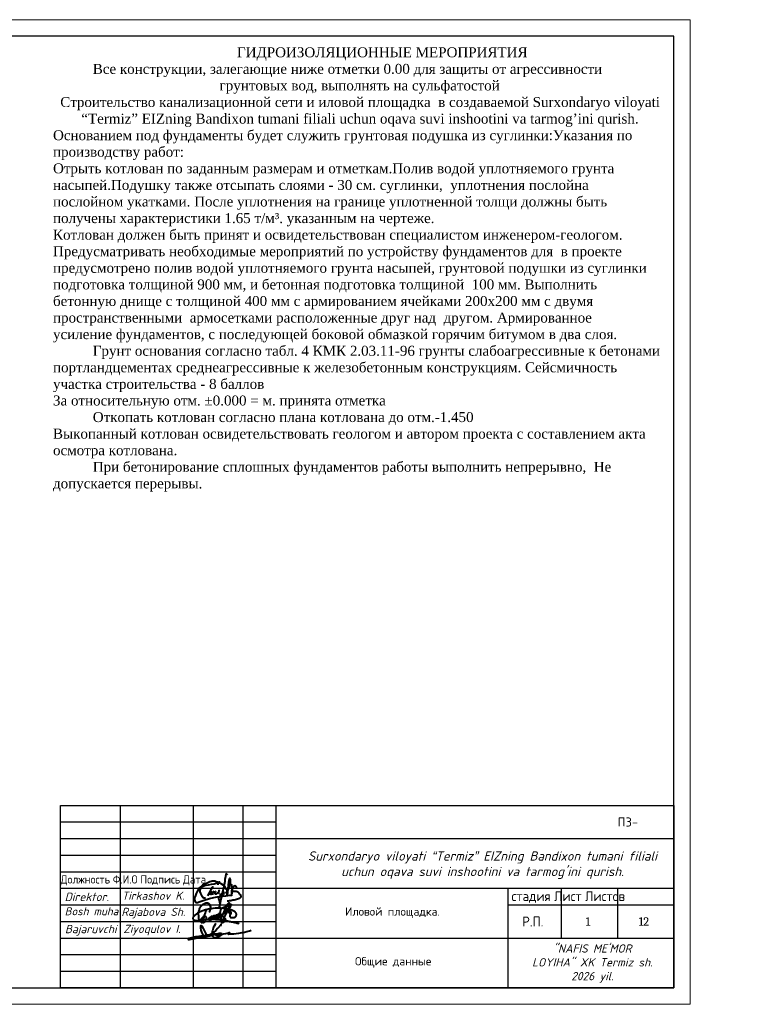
# Model space of a CAD drawing. Header units: millimetres. Extents: x -2765404 to 1548445, y -374876 to 1313256.
# Tile 73 of 77: x 37526 to 59294, y -32404 to -2707. Entities that reach past the tile are written whole.
import ezdxf

# ---------------------------------------------------------------- set-up
doc = ezdxf.new("R2010")
doc.units = ezdxf.units.MM
for name, color, linetype in [('PDF _0', 7, 'Continuous'), ('PDF _Текст', 7, 'Continuous'), ('PDF _Формат', 7, 'Continuous'), ('PDF _ЭМ', 7, 'Continuous')]:
    doc.layers.add(name, color=color, linetype=linetype)
doc.styles.add('arial', font='ARIALN.TTF')
doc.styles.add('ISOCPEUR', font='isocpeui.ttf', dxfattribs={"height": 300})
doc.styles.add('PDF Cambria', font='Cambria.ttf')
doc.styles.add('PDF ISOCPEUR', font='isocpeur.ttf')
doc.styles.add('Standard 1', font='isocpeur.ttf', dxfattribs={"height": 300})
doc.styles.add('V@ler@Live', font='isocpeui.ttf')

# ---------------------------------------------------------------- blocks, each defined once
blk = doc.blocks.new('ghfgj jghjmhg jjbkm jkm')
at = {"color": 5, "linetype": 'ByBlock', "lineweight": 40}
for points in [[(-261.31, -8185.11), (-261.13, -8184.8), (-260.98, -8184.44), (-260.83, -8184.1), (-260.77, -8183.74), (-260.77, -8183.33), (-260.84, -8183.04), (-260.94, -8182.72), (-261.1, -8182.45), (-261.24, -8182.27), (-261.41, -8182.13), (-261.62, -8182.06), (-261.9, -8181.99), (-262.16, -8181.99), (-262.45, -8182.02), (-262.71, -8182.09), (-263.01, -8182.18), (-263.21, -8182.28), (-263.56, -8182.45), (-264.11, -8182.93), (-264.37, -8183.23), (-264.55, -8183.47), (-264.7, -8183.74), (-264.8, -8183.97), (-264.9, -8184.28), (-265, -8184.61), (-265.09, -8184.89), (-265.13, -8185.31), (-265.15, -8185.69), (-265.12, -8186.51), (-265.09, -8186.93), (-265.04, -8187.29), (-264.92, -8187.73), (-264.78, -8187.96), (-264.64, -8188.12), (-264.45, -8188.27), (-264.32, -8188.36), (-264.16, -8188.48), (-263.95, -8188.61), (-263.68, -8188.73), (-263.56, -8188.75), (-263.38, -8188.75), (-263.2, -8188.74), (-263.02, -8188.68), (-262.84, -8188.57), (-262.69, -8188.42), (-262.59, -8188.25), (-262.52, -8188.12), (-262.41, -8187.9), (-262.33, -8187.69), (-262.3, -8187.5), (-262.26, -8187.31), (-262.28, -8187.17), (-262.31, -8186.97), (-262.36, -8186.84), (-262.45, -8186.73), (-262.56, -8186.64), (-262.73, -8186.58), (-262.89, -8186.59), (-263.01, -8186.62), (-263.19, -8186.68), (-263.41, -8186.81), (-263.72, -8187.06), (-263.88, -8187.25), (-263.98, -8187.39), (-264.08, -8187.51), (-264.14, -8187.64), (-264.2, -8187.77), (-264.24, -8187.93), (-264.28, -8188.14), (-264.29, -8188.31), (-264.26, -8188.51), (-264.16, -8188.67), (-264.1, -8188.78), (-264.05, -8188.82), (-264.02, -8188.82), (-263.97, -8188.8), (-263.94, -8188.76), (-263.9, -8188.7), (-263.85, -8188.61), (-263.54, -8187.99), (-263.32, -8187.47), (-263.12, -8186.97), (-262.97, -8186.37), (-262.66, -8185.37), (-262.49, -8184.87), (-262.44, -8184.66), (-262.42, -8184.64), (-262.41, -8184.62), (-262.39, -8184.62), (-262.37, -8184.63), (-262.36, -8184.64), (-262.36, -8184.67), (-262.36, -8184.69), (-262.37, -8184.71), (-262.38, -8184.74)], [(-261.91, -8188.06), (-261.82, -8187.85), (-261.76, -8187.75), (-261.72, -8187.7), (-261.67, -8187.6), (-261.55, -8187.48), (-261.46, -8187.39), (-261.37, -8187.28), (-261.3, -8187.19), (-261.16, -8187.1), (-261.1, -8187.05), (-261, -8186.94), (-260.91, -8186.85), (-260.83, -8186.81), (-260.75, -8186.76), (-260.66, -8186.71), (-260.58, -8186.66), (-260.51, -8186.61), (-260.44, -8186.57), (-260.38, -8186.54), (-260.32, -8186.52), (-260.26, -8186.51), (-260.22, -8186.51), (-260.19, -8186.53), (-260.18, -8186.54), (-260.16, -8186.58), (-260.14, -8186.65), (-260.15, -8186.71), (-260.15, -8186.76), (-260.17, -8186.81), (-260.19, -8186.86), (-260.2, -8186.9), (-260.24, -8187.01), (-260.26, -8187.11), (-260.27, -8187.17), (-260.29, -8187.21), (-260.32, -8187.29), (-260.35, -8187.37), (-260.38, -8187.43), (-260.41, -8187.49), (-260.47, -8187.62), (-260.52, -8187.67), (-260.56, -8187.77), (-260.6, -8187.82), (-260.66, -8187.9), (-260.7, -8187.94), (-260.73, -8187.99), (-260.76, -8188.02), (-260.79, -8188.05), (-260.82, -8188.09), (-260.86, -8188.12), (-260.89, -8188.15), (-260.93, -8188.18), (-260.96, -8188.21), (-261, -8188.23), (-261.04, -8188.26), (-261.08, -8188.27), (-261.1, -8188.25), (-261.1, -8188.22), (-261.1, -8188.19), (-261.09, -8188.15), (-261.08, -8188.12), (-261.06, -8188.06), (-261.04, -8188.01), (-261.02, -8187.96), (-261, -8187.92), (-260.96, -8187.85), (-260.93, -8187.79), (-260.89, -8187.71), (-260.88, -8187.68), (-260.84, -8187.63), (-260.77, -8187.53), (-260.75, -8187.48), (-260.74, -8187.45), (-260.71, -8187.4), (-260.69, -8187.35), (-260.66, -8187.31), (-260.63, -8187.27), (-260.6, -8187.22), (-260.57, -8187.19), (-260.54, -8187.14), (-260.5, -8187.1), (-260.47, -8187.07), (-260.44, -8187.02), (-260.4, -8186.98), (-260.38, -8186.96), (-260.36, -8186.94), (-260.34, -8186.92), (-260.32, -8186.89), (-260.3, -8186.86), (-260.28, -8186.83), (-260.25, -8186.78), (-260.21, -8186.75), (-260.15, -8186.7), (-260.11, -8186.66), (-260.05, -8186.6), (-259.98, -8186.55), (-259.9, -8186.51), (-259.83, -8186.45), (-259.75, -8186.42), (-259.7, -8186.4), (-259.64, -8186.37), (-259.58, -8186.35), (-259.51, -8186.34), (-259.45, -8186.32), (-259.39, -8186.3), (-259.34, -8186.28), (-259.28, -8186.28), (-259.24, -8186.27), (-259.17, -8186.27), (-259.12, -8186.28), (-259.08, -8186.33), (-259.05, -8186.37), (-259.01, -8186.42), (-259, -8186.47), (-258.99, -8186.51), (-258.98, -8186.58), (-258.99, -8186.62), (-259, -8186.68), (-259, -8186.76), (-259.02, -8186.81), (-259.04, -8186.88), (-259.06, -8186.94), (-259.09, -8187.01), (-259.11, -8187.08), (-259.14, -8187.16), (-259.17, -8187.22), (-259.23, -8187.3), (-259.27, -8187.37), (-259.32, -8187.45), (-259.37, -8187.52), (-259.43, -8187.59), (-259.47, -8187.65), (-259.52, -8187.72), (-259.58, -8187.77), (-259.66, -8187.78), (-259.72, -8187.77), (-259.78, -8187.75), (-259.78, -8187.71), (-259.78, -8187.65), (-259.76, -8187.61), (-259.75, -8187.55), (-259.73, -8187.52), (-259.71, -8187.48), (-259.68, -8187.44), (-259.65, -8187.39), (-259.62, -8187.34), (-259.59, -8187.28), (-259.55, -8187.24), (-259.52, -8187.17), (-259.47, -8187.1), (-259.43, -8187.03), (-259.38, -8186.94), (-259.33, -8186.83), (-259.25, -8186.73), (-259.21, -8186.65), (-259.19, -8186.6), (-259.16, -8186.53), (-259.11, -8186.46), (-259.08, -8186.41), (-259.04, -8186.38), (-258.99, -8186.35), (-258.94, -8186.3), (-258.87, -8186.25), (-258.79, -8186.2), (-258.73, -8186.14), (-258.66, -8186.11), (-258.58, -8186.08), (-258.51, -8186.06), (-258.43, -8186.05), (-258.37, -8186.04), (-258.3, -8186.05), (-258.24, -8186.08), (-258.17, -8186.14), (-258.14, -8186.2), (-258.11, -8186.28), (-258.1, -8186.34), (-258.11, -8186.41), (-258.12, -8186.47), (-258.14, -8186.54), (-258.15, -8186.59), (-258.17, -8186.66), (-258.19, -8186.72), (-258.2, -8186.78), (-258.2, -8186.82), (-258.22, -8186.86), (-258.23, -8186.89), (-258.25, -8186.92), (-258.26, -8186.95), (-258.29, -8186.99), (-258.32, -8187.02), (-258.34, -8187.05), (-258.39, -8187.11), (-258.43, -8187.16), (-258.47, -8187.21), (-258.52, -8187.26), (-258.56, -8187.3), (-258.6, -8187.34), (-258.66, -8187.39), (-258.71, -8187.42), (-258.76, -8187.45), (-258.81, -8187.46), (-258.87, -8187.47), (-258.92, -8187.46), (-258.97, -8187.43), (-259, -8187.37), (-259, -8187.33), (-258.99, -8187.29), (-258.97, -8187.22), (-258.94, -8187.15), (-258.92, -8187.1), (-258.9, -8187.04), (-258.87, -8186.98), (-258.83, -8186.92), (-258.79, -8186.83), (-258.73, -8186.76), (-258.69, -8186.69), (-258.64, -8186.6), (-258.59, -8186.53), (-258.52, -8186.39), (-258.45, -8186.3), (-258.4, -8186.23), (-258.37, -8186.19), (-258.33, -8186.13), (-258.27, -8186.07), (-258.27, -8186.07), (-258.2, -8185.98), (-258.14, -8185.89), (-258.09, -8185.82), (-258.02, -8185.76), (-257.94, -8185.7), (-257.9, -8185.67), (-257.82, -8185.66), (-257.78, -8185.64), (-257.74, -8185.64), (-257.71, -8185.65), (-257.67, -8185.67), (-257.64, -8185.68), (-257.63, -8185.7), (-257.61, -8185.72), (-257.59, -8185.75), (-257.57, -8185.79), (-257.56, -8185.83), (-257.55, -8185.87), (-257.55, -8185.91), (-257.55, -8185.96), (-257.55, -8186.03), (-257.56, -8186.07), (-257.56, -8186.08), (-257.57, -8186.15), (-257.59, -8186.21), (-257.61, -8186.3), (-257.64, -8186.38), (-257.66, -8186.44), (-257.67, -8186.48), (-257.68, -8186.51), (-257.71, -8186.54), (-257.75, -8186.6), (-257.8, -8186.67), (-257.83, -8186.72), (-257.86, -8186.76), (-257.9, -8186.81), (-257.94, -8186.88), (-257.98, -8186.93), (-258, -8186.95), (-258.03, -8187), (-258.06, -8187.06), (-258.11, -8187.11), (-258.14, -8187.15), (-258.19, -8187.21), (-258.24, -8187.27), (-258.25, -8187.29), (-258.28, -8187.33), (-258.29, -8187.35), (-258.32, -8187.39), (-258.34, -8187.43), (-258.37, -8187.43), (-258.37, -8187.42), (-258.36, -8187.39), (-258.34, -8187.37), (-258.33, -8187.36), (-258.31, -8187.35), (-258.29, -8187.34), (-258.26, -8187.34), (-258.24, -8187.33), (-258.21, -8187.33), (-258.19, -8187.32), (-258.17, -8187.31), (-258.16, -8187.3), (-258.14, -8187.29), (-258.12, -8187.27), (-258.07, -8187.24), (-258.03, -8187.21), (-257.98, -8187.19), (-257.95, -8187.16), (-257.9, -8187.14), (-257.87, -8187.12), (-257.84, -8187.09), (-257.79, -8187.07), (-257.75, -8187.03), (-257.72, -8186.99), (-257.69, -8186.96), (-257.65, -8186.92), (-257.62, -8186.9), (-257.6, -8186.88), (-257.56, -8186.85), (-257.53, -8186.81), (-257.48, -8186.78), (-257.44, -8186.74), (-257.38, -8186.69), (-257.35, -8186.66), (-257.31, -8186.62), (-257.23, -8186.55), (-257.19, -8186.5), (-257.11, -8186.42), (-257.09, -8186.38), (-257.05, -8186.35), (-257.02, -8186.32), (-256.95, -8186.25), (-256.89, -8186.21), (-256.84, -8186.14), (-256.8, -8186.1), (-256.75, -8186.04), (-256.69, -8185.98), (-256.62, -8185.91), (-256.51, -8185.83), (-256.44, -8185.76), (-256.35, -8185.66), (-256.25, -8185.58), (-256.13, -8185.49), (-256.02, -8185.4), (-255.95, -8185.32), (-255.88, -8185.25), (-255.84, -8185.19), (-255.77, -8185.12), (-255.73, -8185.07), (-255.68, -8185.03), (-255.64, -8184.98), (-255.58, -8184.94), (-255.53, -8184.88), (-255.49, -8184.83), (-255.41, -8184.76), (-255.34, -8184.69), (-255.27, -8184.63), (-255.19, -8184.52), (-255.12, -8184.44), (-255.03, -8184.33), (-254.95, -8184.24), (-254.87, -8184.16), (-254.79, -8184.07), (-254.68, -8183.95), (-254.62, -8183.87), (-254.55, -8183.8), (-254.44, -8183.7), (-254.37, -8183.64), (-254.29, -8183.57), (-254.22, -8183.49), (-254.18, -8183.4), (-254.14, -8183.31), (-254.1, -8183.19), (-254.04, -8183.1), (-253.99, -8183), (-253.98, -8182.94), (-253.95, -8182.84), (-253.96, -8182.75), (-253.96, -8182.67), (-253.96, -8182.59), (-253.98, -8182.53), (-254, -8182.46), (-254, -8182.41), (-254.01, -8182.37), (-254.01, -8182.32), (-254.02, -8182.27), (-254.05, -8182.2), (-254.07, -8182.14), (-254.08, -8182.09), (-254.1, -8182.05), (-254.11, -8182.01), (-254.14, -8181.97), (-254.16, -8181.92), (-254.2, -8181.91), (-254.23, -8181.9), (-254.26, -8181.89), (-254.3, -8181.91), (-254.35, -8181.94), (-254.43, -8181.95), (-254.47, -8181.99), (-254.53, -8182.04), (-254.57, -8182.08), (-254.64, -8182.12), (-254.69, -8182.17), (-254.76, -8182.23), (-254.81, -8182.27), (-254.87, -8182.35), (-254.96, -8182.46), (-255, -8182.55), (-255.07, -8182.66), (-255.12, -8182.79), (-255.15, -8182.86), (-255.19, -8182.97), (-255.27, -8183.13), (-255.37, -8183.34), (-255.41, -8183.43), (-255.53, -8183.68), (-255.67, -8183.97), (-256, -8184.65), (-256.31, -8185.35), (-256.67, -8186.19), (-256.9, -8186.73), (-257.1, -8187.18), (-257.41, -8187.89), (-257.54, -8188.2)], [(-253.34, -8182.28), (-253.56, -8182.65), (-253.77, -8183), (-254.11, -8183.59), (-254.52, -8184.3), (-254.91, -8184.96), (-255.39, -8185.76), (-255.74, -8186.34), (-256.11, -8187.1), (-256.54, -8187.95), (-256.73, -8188.33), (-256.84, -8188.57), (-256.93, -8188.74), (-256.92, -8188.8), (-256.89, -8188.85), (-256.86, -8188.86), (-256.81, -8188.84), (-256.74, -8188.83), (-256.64, -8188.81), (-256.56, -8188.79), (-256.47, -8188.76), (-256.39, -8188.73), (-256.31, -8188.7), (-256.23, -8188.63), (-256.13, -8188.56), (-256, -8188.5), (-255.91, -8188.43), (-255.81, -8188.37), (-255.75, -8188.32), (-255.67, -8188.28), (-255.63, -8188.22), (-255.59, -8188.15), (-255.56, -8188.11), (-255.5, -8188.03), (-255.46, -8187.96), (-255.44, -8187.92), (-255.45, -8187.85), (-255.46, -8187.79), (-255.5, -8187.71), (-255.54, -8187.64), (-255.58, -8187.57), (-255.61, -8187.51), (-255.65, -8187.45), (-255.7, -8187.36), (-255.76, -8187.29), (-255.8, -8187.25), (-255.85, -8187.2), (-255.9, -8187.14), (-255.94, -8187.09), (-255.98, -8187.05), (-256.02, -8187), (-256.07, -8186.95), (-256.18, -8186.86), (-256.26, -8186.79), (-256.33, -8186.71), (-256.41, -8186.65), (-256.47, -8186.6), (-256.58, -8186.49), (-256.65, -8186.42), (-256.71, -8186.36), (-256.79, -8186.28), (-257.01, -8186.05), (-257.11, -8185.94), (-257.19, -8185.79), (-257.27, -8185.64), (-257.33, -8185.47), (-257.37, -8185.32), (-257.38, -8185.12), (-257.35, -8184.97), (-257.32, -8184.85), (-257.27, -8184.71), (-257.23, -8184.56), (-257.16, -8184.36), (-257.04, -8184.14), (-256.93, -8184), (-256.82, -8183.83), (-256.71, -8183.73), (-256.61, -8183.62), (-256.49, -8183.55), (-256.34, -8183.46), (-256.22, -8183.4), (-256.1, -8183.33), (-255.94, -8183.23), (-255.78, -8183.18), (-255.62, -8183.13), (-255.47, -8183.08), (-255.27, -8183.05), (-255.11, -8183.03), (-254.91, -8183), (-254.69, -8183), (-254.47, -8183.01), (-254.3, -8183.05), (-254.08, -8183.21), (-253.99, -8183.39)], [(-254.12, -8185.87), (-253.9, -8185.82), (-253.74, -8185.78), (-253.55, -8185.63), (-253.51, -8185.51), (-253.5, -8185.43), (-253.51, -8185.3), (-253.56, -8185.19), (-253.6, -8185.09), (-253.66, -8185.02), (-253.75, -8184.96), (-253.85, -8184.92), (-253.94, -8184.88), (-254.03, -8184.84), (-254.1, -8184.84), (-254.19, -8184.85), (-254.27, -8184.88), (-254.32, -8184.93), (-254.37, -8185.02), (-254.4, -8185.1), (-254.39, -8185.21), (-254.33, -8185.34), (-254.28, -8185.45), (-254.21, -8185.54), (-254.12, -8185.61), (-254.02, -8185.68), (-253.92, -8185.74), (-253.82, -8185.8), (-253.82, -8185.8), (-253.76, -8185.91), (-253.77, -8185.94), (-253.82, -8185.97), (-253.89, -8186.03), (-253.95, -8186.11), (-254.01, -8186.18), (-254.04, -8186.27), (-254.07, -8186.34), (-254.08, -8186.44), (-254.05, -8186.53), (-254.03, -8186.62), (-253.98, -8186.7), (-253.92, -8186.77), (-253.84, -8186.85), (-253.78, -8186.91), (-253.73, -8186.97), (-253.64, -8187.02), (-253.58, -8187.04), (-253.52, -8187.05), (-253.46, -8187.06), (-253.38, -8187.07), (-253.28, -8187.07), (-253.18, -8187.08), (-253.1, -8187.08), (-253.03, -8187.07), (-252.94, -8187.07), (-252.86, -8187.06), (-252.76, -8187.05), (-252.69, -8187.05), (-252.61, -8187.04), (-252.55, -8187.02), (-252.48, -8187), (-252.43, -8186.98), (-252.36, -8186.95), (-252.29, -8186.92), (-252.24, -8186.9), (-252.18, -8186.87), (-252.14, -8186.84), (-252.09, -8186.81), (-252.04, -8186.78), (-251.99, -8186.73), (-251.96, -8186.7), (-251.91, -8186.65), (-251.87, -8186.61), (-251.84, -8186.56), (-251.82, -8186.52), (-251.78, -8186.43), (-251.74, -8186.32), (-251.7, -8186.18), (-251.67, -8186.04), (-251.67, -8185.93), (-251.67, -8185.84), (-251.7, -8185.76), (-251.74, -8185.66), (-251.78, -8185.55), (-251.84, -8185.46), (-251.91, -8185.36), (-251.99, -8185.24), (-252.07, -8185.14), (-252.18, -8185.04), (-252.3, -8184.94), (-252.43, -8184.86), (-252.58, -8184.77), (-252.84, -8184.65), (-253.04, -8184.57), (-253.31, -8184.48), (-253.69, -8184.34), (-254.02, -8184.22), (-254.4, -8184.14), (-254.97, -8183.99), (-255.26, -8183.95), (-255.57, -8183.9), (-255.82, -8183.86), (-256.1, -8183.85), (-256.38, -8183.8), (-257.05, -8183.75), (-257.45, -8183.75), (-257.92, -8183.74), (-258.19, -8183.75), (-259.16, -8183.78), (-259.99, -8183.83), (-260.63, -8183.91), (-261.2, -8183.99), (-261.98, -8184.18), (-262.58, -8184.34), (-263.58, -8184.7), (-264.46, -8185.07), (-265.01, -8185.31), (-265.4, -8185.54), (-265.96, -8185.89), (-266.37, -8186.23), (-266.53, -8186.4), (-266.67, -8186.54), (-266.78, -8186.65), (-266.86, -8186.73), (-266.94, -8186.85), (-267, -8186.95), (-267.04, -8187.06), (-267.07, -8187.19), (-267.06, -8187.29), (-267.03, -8187.44), (-266.97, -8187.56), (-266.91, -8187.66), (-266.83, -8187.75), (-266.75, -8187.84), (-266.67, -8187.89), (-266.55, -8187.94), (-266.42, -8187.98), (-266.33, -8188.01), (-266.26, -8188.02), (-266.13, -8188.04), (-265.99, -8188.06), (-265.8, -8188.08), (-265.56, -8188.09), (-265.34, -8188.09), (-265.08, -8188.07), (-264.93, -8188.06), (-264.83, -8188.05), (-264.55, -8188.03), (-264.33, -8187.99), (-264.11, -8187.96), (-263.82, -8187.91), (-263.6, -8187.86), (-263.31, -8187.82), (-262.96, -8187.78), (-262.71, -8187.73), (-262.33, -8187.69), (-261.88, -8187.67), (-261.47, -8187.66), (-261.12, -8187.65), (-260.83, -8187.6), (-260.44, -8187.62), (-259.84, -8187.64), (-259.56, -8187.65), (-259.12, -8187.68), (-258.65, -8187.7), (-258.07, -8187.73), (-257.59, -8187.79), (-257.07, -8187.87), (-256.72, -8187.9), (-256.52, -8187.92), (-256.35, -8187.94), (-256.02, -8187.97), (-255.72, -8188.04), (-255.41, -8188.12), (-254.87, -8188.24), (-254.39, -8188.34), (-254.14, -8188.4), (-253.79, -8188.47), (-253.42, -8188.55), (-252.82, -8188.64), (-252.33, -8188.75), (-251.87, -8188.84), (-251.4, -8188.97), (-251.1, -8189.05), (-250.73, -8189.15)]]:
    blk.add_lwpolyline(points, dxfattribs=at)
blk = doc.blocks.new('dhfdgh xfghfgh ffnhjmgmgvbnfgg')
at = {"color": 5, "lineweight": 40, "ltscale": 0.5}
for p, q in [((1479186, -22087), (1479166, -22194)), ((1479191, -22031), (1479186, -22087)), ((1479206, -21938), (1479191, -22031)), ((1479223, -21865), (1479206, -21938)), ((1479232, -21840), (1479223, -21865)), ((1479249, -21856), (1479232, -21840)), ((1479259, -21871), (1479249, -21856)), ((1479272, -21891), (1479259, -21871)), ((1479134, -22332), (1479107, -22459)), ((1479156, -22246), (1479134, -22332)), ((1479166, -22194), (1479156, -22246)), ((1479000, -22618), (1479005, -22595)), ((1479005, -22637), (1479000, -22618)), ((1479005, -22595), (1479014, -22576)), ((1479011, -22653), (1479005, -22637)), ((1479022, -22680), (1479011, -22653)), ((1479014, -22576), (1479036, -22544)), ((1479031, -22709), (1479022, -22680)), ((1479052, -22687), (1479032, -22801)), ((1479036, -22544), (1479050, -22522)), ((1479050, -22522), (1479087, -22472)), ((1479072, -22596), (1479052, -22687)), ((1479107, -22459), (1479072, -22596)), ((1479087, -22472), (1479140, -22415)), ((1479140, -22415), (1479151, -22408)), ((1479150, -22450), (1479148, -22470)), ((1479148, -22470), (1479149, -22483)), ((1479149, -22483), (1479151, -22492)), ((1479155, -22412), (1479150, -22450)), ((1479151, -22408), (1479154, -22407)), ((1479151, -22492), (1479158, -22500)), ((1479154, -22407), (1479155, -22408)), ((1479155, -22408), (1479155, -22412)), ((1479019, -22877), (1479038, -22760)), ((1479020, -22878), (1479019, -22877)), ((1479022, -22878), (1479020, -22878)), ((1479023, -22878), (1479022, -22878)), ((1479032, -22801), (1479023, -22878)), ((1479036, -22732), (1479031, -22709)), ((1479037, -22753), (1479036, -22732)), ((1479038, -22760), (1479037, -22753))]:
    blk.add_line(p, q, dxfattribs=at)
for points in [[(1479224, -22461), (1479241, -22423), (1479263, -22388), (1479286, -22338), (1479310, -22292), (1479322, -22264), (1479330, -22239), (1479338, -22215), (1479346, -22183), (1479354, -22152), (1479360, -22124), (1479365, -22096), (1479367, -22070), (1479369, -22045), (1479368, -22026), (1479364, -22015), (1479359, -22001), (1479353, -21992), (1479349, -21988), (1479343, -21990), (1479338, -21999), (1479325, -22026), (1479317, -22050), (1479303, -22121), (1479295, -22194), (1479288, -22255), (1479285, -22289), (1479287, -22329), (1479273, -22379), (1479269, -22399), (1479267, -22423), (1479266, -22510), (1479267, -22423), (1479264, -22393), (1479257, -22371), (1479245, -22338), (1479230, -22312), (1479213, -22288), (1479197, -22267), (1479163, -22229), (1479123, -22191), (1479078, -22165), (1479048, -22150), (1479017, -22138), (1478960, -22115), (1478920, -22095), (1478874, -22081), (1478828, -22076), (1478795, -22076), (1478757, -22086), (1478724, -22099), (1478682, -22118), (1478638, -22137), (1478583, -22162), (1478528, -22189), (1478491, -22208), (1478456, -22235), (1478431, -22255), (1478400, -22283), (1478364, -22333), (1478328, -22399), (1478297, -22467), (1478272, -22526), (1478245, -22599), (1478244, -22642), (1478258, -22687), (1478271, -22724), (1478283, -22739), (1478299, -22746), (1478333, -22741), (1478419, -22713), (1478544, -22668), (1478713, -22620), (1478849, -22592), (1478951, -22572), (1479044, -22558), (1479219, -22534), (1479347, -22518), (1479408, -22511), (1479401, -22525), (1479395, -22539)], [(1478590, -22609), (1478563, -22611), (1478536, -22606), (1478508, -22594), (1478492, -22572), (1478477, -22543), (1478457, -22505), (1478436, -22461), (1478424, -22427), (1478418, -22390), (1478420, -22362), (1478428, -22331), (1478450, -22291), (1478476, -22262), (1478517, -22234), (1478557, -22216), (1478609, -22205), (1478683, -22191), (1478773, -22173), (1478857, -22158), (1478923, -22138), (1478971, -22125), (1478994, -22118), (1479019, -22100), (1478992, -22128), (1478984, -22142), (1478977, -22157), (1478975, -22170), (1478974, -22182), (1478970, -22188)], [(1478815, -22321), (1478813, -22292), (1478811, -22258), (1478794, -22275), (1478764, -22325), (1478645, -22532)], [(1478786, -22391), (1478727, -22519)], [(1478846, -22385), (1478807, -22466), (1478802, -22481), (1478800, -22494), (1478800, -22502)], [(1478907, -22386), (1478897, -22404), (1478885, -22424), (1478879, -22440), (1478875, -22452), (1478877, -22464), (1478883, -22471), (1478896, -22473), (1478913, -22473), (1478938, -22461), (1478961, -22447), (1478982, -22427), (1479002, -22408), (1479014, -22394), (1479018, -22382), (1479015, -22375), (1479011, -22368), (1479007, -22368), (1479005, -22370), (1479005, -22373), (1479000, -22386), (1478997, -22398), (1478993, -22411), (1478991, -22421), (1478990, -22431), (1478991, -22441), (1478994, -22446), (1478997, -22450), (1479003, -22454), (1479010, -22458), (1479016, -22458), (1479021, -22458)], [(1479406, -22374), (1479409, -22371), (1479414, -22366), (1479421, -22364), (1479428, -22365), (1479436, -22369), (1479442, -22378), (1479450, -22386), (1479461, -22390), (1479473, -22392), (1479487, -22392), (1479513, -22394), (1479539, -22395), (1479569, -22403), (1479595, -22415), (1479614, -22428), (1479628, -22445), (1479646, -22471), (1479661, -22498), (1479681, -22526), (1479687, -22537), (1479687, -22560), (1479684, -22579), (1479675, -22591), (1479656, -22609), (1479642, -22621), (1479610, -22634), (1479580, -22644), (1479519, -22659), (1479477, -22667), (1479435, -22675), (1479378, -22687), (1479338, -22693), (1479306, -22697), (1479276, -22700), (1479260, -22700)], [(1479375, -22225), (1479399, -22187), (1479408, -22471), (1479406, -22364), (1479416, -22351), (1479426, -22333), (1479442, -22289), (1479460, -22262), (1479482, -22228), (1479492, -22220), (1479503, -22219), (1479516, -22225), (1479531, -22244), (1479541, -22265), (1479548, -22281), (1479549, -22285), (1479547, -22292), (1479546, -22295)]]:
    blk.add_lwpolyline(points, dxfattribs=at)
blk = doc.blocks.new('65616152')
at = {"color": 5, "lineweight": 40, "true_color": 0x0000f5}
for points in [[(1279415, 265228), (1279057, 264705), (1278598, 264034), (1278382, 263509), (1278134, 263078), (1277994, 262545), (1277851, 262004), (1277776, 261556), (1277737, 261115), (1277701, 260716), (1277722, 260496), (1277730, 260167), (1277796, 259731), (1278018, 259441), (1278309, 259225), (1278601, 259127), (1278991, 259098), (1279387, 259094), (1279889, 259189), (1280352, 259407), (1281030, 259696), (1281576, 259928), (1281931, 260200), (1282034, 260401), (1281915, 260623), (1281551, 260802), (1281087, 260808), (1280787, 260808), (1280423, 260740), (1278109, 260488), (1276657, 260251), (1273700, 259801), (1271955, 259526), (1270532, 259301), (1269315, 259055), (1268808, 258966), (1268177, 258779), (1267649, 258632), (1267284, 258500), (1267248, 258412), (1267248, 258332), (1267308, 258272), (1267394, 258235), (1267537, 258235), (1267798, 258265), (1268152, 258306), (1268635, 258416), (1270126, 258669), (1271729, 258942), (1273456, 259235), (1275247, 259448), (1276608, 259807), (1278166, 260278), (1279164, 260481), (1280050, 260662), (1280154, 260639), (1280222, 260575), (1280266, 260538), (1280286, 260413), (1280230, 260351), (1280112, 260149), (1279962, 259982), (1279798, 259901), (1279639, 259901), (1279532, 259986), (1279532, 260140), (1279619, 260220), (1279823, 260292), (1280029, 260305), (1280257, 260260), (1280465, 260227), (1280574, 260185), (1280628, 260118), (1280634, 260043), (1280629, 259995), (1280611, 259940), (1280586, 259895), (1280481, 259863), (1280375, 259863), (1280289, 259889), (1280212, 259951), (1280204, 260034), (1280218, 260112), (1280244, 260181), (1280300, 260215), (1280515, 260227), (1280771, 260244), (1280828, 260248), (1280864, 260248), (1280895, 260239), (1280924, 260227), (1280964, 260203), (1280979, 260186), (1280980, 260156), (1280974, 260129), (1280946, 260081), (1280921, 260037), (1280844, 259996), (1280779, 259986), (1280731, 260016), (1280717, 260057), (1280717, 260098), (1280753, 260174), (1280828, 260200), (1280911, 260207), (1281178, 260270), (1281517, 260320), (1281866, 260434), (1282075, 260502), (1282650, 260656), (1283660, 260868), (1284229, 260987), (1284438, 261031), (1284872, 261121), (1285210, 261192), (1285303, 261186), (1285343, 261126), (1285343, 261065), (1285294, 261016), (1285139, 260982), (1285029, 260923), (1284933, 260873), (1284796, 260768), (1284756, 260700), (1284730, 260601), (1284760, 260561), (1284805, 260502), (1284929, 260533), (1285893, 260609), (1287154, 260721), (1288182, 260812), (1289325, 261007), (1290754, 261222), (1291857, 261388), (1292886, 261648), (1294011, 261945), (1294504, 262120), (1294798, 262268)], [(1281686, 264696), (1280112, 262946), (1279339, 262085), (1278484, 261359), (1277785, 260766), (1276609, 260060), (1275744, 259541), (1275063, 259376), (1274447, 259568), (1273996, 259965), (1273640, 260471), (1273243, 261332), (1272956, 262330), (1272845, 263146), (1272845, 263773), (1272899, 264287), (1273004, 264324), (1273111, 264236), (1273275, 264022), (1273734, 263260), (1274076, 262456), (1274414, 261823), (1274730, 261257), (1275006, 260715), (1275242, 260425)], [(1281686, 264696), (1281695, 264710), (1281696, 264715), (1281696, 264720), (1281694, 264726), (1281689, 264735), (1281682, 264745), (1281671, 264754), (1281659, 264758), (1281649, 264764), (1281632, 264769), (1281615, 264770), (1281595, 264770), (1281576, 264768), (1281566, 264766), (1281556, 264763), (1281543, 264757), (1281533, 264746), (1281505, 264697), (1281469, 264630), (1281184, 263973)]]:
    blk.add_lwpolyline(points, dxfattribs=at)

msp = doc.modelspace()

# ---------------------------------------------------------------- linework, layer by layer
at = {"layer": 'PDF _0', "lineweight": 25}
msp.add_lwpolyline([(57255, -31904), (38757, -31904), (38757, -26404), (57255, -26404)], close=True, dxfattribs=at)
for points in [[(40556, -26404), (40556, -31904)], [(42756, -26404), (42756, -31904)], [(44256, -26404), (44256, -31904)], [(45256, -26404), (45256, -31904)], [(38757, -26904), (45256, -26904)], [(38757, -27404), (57255, -27404)], [(38757, -27904), (45256, -27904)], [(38757, -28404), (45256, -28404)], [(38757, -28904), (57255, -28904)], [(52255, -28904), (52255, -31904)], [(53857, -28904), (53857, -30404)], [(55557, -28904), (55557, -30404)], [(38757, -29404), (45256, -29404)], [(52255, -29404), (57255, -29404)], [(38757, -29904), (45256, -29904)], [(38757, -30404), (57255, -30404)], [(38757, -30904), (45256, -30904)], [(38757, -31404), (45256, -31404)]]:
    msp.add_lwpolyline(points, dxfattribs=at)
at = {"layer": 'PDF _Формат', "lineweight": 30}
msp.add_lwpolyline([(38757, -31904), (38757, -26404), (57255, -26404)], dxfattribs=at)
at = {"layer": 'PDF _ЭМ', "lineweight": 20}
msp.add_lwpolyline([(15757, -32404), (57755, -32404), (57755, -2707), (15757, -2707)], close=True, dxfattribs=at)
msp.add_lwpolyline([(57755, -32404), (57755, -2707)], dxfattribs=at)
at = {"layer": 'PDF _ЭМ', "lineweight": 30}
msp.add_lwpolyline([(17756, -23405), (16556, -23405), (16556, -31904), (17756, -31904), (57255, -31904), (57255, -3207), (17756, -3207), (17756, -31904)], dxfattribs=at)

# ---------------------------------------------------------------- block references
at = {"lineweight": 40, "xscale": 0.9677430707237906, "yscale": 0.9677430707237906, "zscale": 0.9677430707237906}
msp.add_blockref('dhfdgh xfghfgh ffnhjmgmgvbnfgg', (-1387760, -7323), dxfattribs=at)
at = {"color": 0, "xscale": 85.50048011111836, "yscale": 85.50048011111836, "zscale": 85.50048011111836}
msp.add_blockref('ghfgj jghjmhg jjbkm jkm', (65584, 670209), dxfattribs=at)
at = {"color": 0, "ltscale": 100, "xscale": 0.06931321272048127, "yscale": 0.06931321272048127, "zscale": 0.06931321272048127}
msp.add_blockref('65616152', (-45234, -48346), dxfattribs=at)

# ---------------------------------------------------------------- texts
at = {"color": 0, "lineweight": 15, "insert": (38531, -3540), "char_height": 300, "width": 18095.22, "attachment_point": 1, "style": 'arial'}
msp.add_mtext('\\pt13200;{\\fTimes New Roman|b0|i0|c204|p18;                                                 ГИДРОИЗОЛЯЦИОННЫЕ МЕРОПРИЯТИЯ\\P\\pi946.09589,l200.001,tz;^IВсе конструкции\\fTimes New Roman|b0|i0|c0|p18;, \\fTimes New Roman|b0|i0|c204|p18;залегающие ниже отметки \\fTimes New Roman|b0|i0|c0|p18;0.00 \\fTimes New Roman|b0|i0|c204|p18;для защиты от агрессивности \\P\\pi4826.01608;грунтовых вод\\fTimes New Roman|b0|i0|c0|p18;, \\fTimes New Roman|b0|i0|c204|p18;выполнять на сульфатостой \\P\\pi219.02307,l0;Строительство канализационной сети и иловой площадка  в создаваемой \\C256;Surxondaryo viloyati \\P\\pi852.65681;“Termiz” EIZning Bandixon tumani filiali uchun \\fTimes New Roman|b0|i0|c0|p18;oqava\\fTimes New Roman|b0|i0|c204|p18; suvi inshootini va tarmog’ini qurish.\\P\\pi0;\\C0;Основанием под фундаменты будет служить грунтовая подушка из суглинки:Указания по производству работ:\\PОтрыть котлован по заданным размерам и отметкам.\\A1;Полив водой уплотняемого грунта насыпей\\A0;.Подушку также отсыпать слоями - 30 см. \\C7;суглинки\\C0;,  уплотнения послойна послойном укатками. После уплотнения на границе уплотненной толщи должны быть получены характеристики 1.65 т/м³. указанным на чертеже. \\PКотлован должен быть принят и освидетельствован специалистом инженером-геологом.\\P\\pt342;\\A1;Предусматривать необходимые мероприятий по устройству фундаментов для \\fTimes New Roman|b0|i0|c0|p18; \\fTimes New Roman|b0|i0|c204|p18;в проекте предусмотрено полив водой уплотняемого грунта насыпей, грунтовой подушки из суглинки подготовка толщиной 9\\fTimes New Roman|b0|i0|c0|p18;00 \\fTimes New Roman|b0|i0|c204|p18;мм\\fTimes New Roman|b0|i0|c0|p18;, \\fTimes New Roman|b0|i0|c204|p18;и бетонная подготовка толщиной  10\\fTimes New Roman|b0|i0|c0|p18;0 \\fTimes New Roman|b0|i0|c204|p18;мм\\fTimes New Roman|b0|i0|c0|p18;. \\fTimes New Roman|b0|i0|c204|p18;Выполнить бетонную днище с толщиной 4\\fTimes New Roman|b0|i0|c0|p18;00 \\fTimes New Roman|b0|i0|c204|p18;мм с армированием ячейками \\fTimes New Roman|b0|i0|c0|p18;200\\fTimes New Roman|b0|i0|c204|p18;х\\fTimes New Roman|b0|i0|c0|p18;200 \\fTimes New Roman|b0|i0|c204|p18;мм с двумя пространственными  армосетками расположенные друг над  другом\\fTimes New Roman|b0|i0|c0|p18;. \\fTimes New Roman|b0|i0|c204|p18;Армированное усиление фундаментов\\fTimes New Roman|b0|i0|c0|p18;, \\fTimes New Roman|b0|i0|c204|p18;с последующей боковой обмазкой горячим битумом в два слоя\\fTimes New Roman|b0|i0|c0|p18;. \\fTimes New Roman|b0|i0|c204|p18;\\P\\pt342,1200;^I^IГрунт основания согласно табл\\fTimes New Roman|b0|i0|c0|p18;. 4 \\fTimes New Roman|b0|i0|c204|p18;КМК \\fTimes New Roman|b0|i0|c0|p18;2.03.11-96 \\fTimes New Roman|b0|i0|c204|p18;грунты слабоагрессивные к бетонами \\P\\pt342;портландцементах среднеагрессивные к железобетонным конструкциям\\fTimes New Roman|b0|i0|c238|p18;.\\fTimes New Roman|b0|i0|c204|p18; Сейсмичность участка строительства \\fTimes New Roman|b0|i0|c238|p18;- \\fTimes New Roman|b0|i0|c204|p18;8 баллов\\PЗа относительную отм\\fTimes New Roman|b0|i0|c238|p18;. ±0.000\\fTimes New Roman|b0|i0|c204|p18;\\~= м. принята отметка  \\fTimes New Roman|b0|i0|c238|p18;\\P\\pt342,1200;\\fTimes New Roman|b0|i0|c204|p18;^I^IОткопать котлован согласно плана котлована до отм\\fTimes New Roman|b0|i0|c238|p18;.\\fTimes New Roman|b0|i0|c204|p18;-1\\fTimes New Roman|b0|i0|c0|p18;.4\\fTimes New Roman|b0|i0|c204|p18;50\\P\\pt342;Выкопанный котлован освидетельствовать геологом и автором проекта с составлением акта осмотра котлована.\\P\\pt342,1200;\\A0;^I^IПри бетонирование сплошных фундаментов работы выполнить непрерывно\\fTimes New Roman|b0|i0|c0|p18;,  \\fTimes New Roman|b0|i0|c204|p18;Не \\P\\pt342;допускается перерывы\\fTimes New Roman|b0|i0|c0|p18;.   }', dxfattribs=at)
at = {"ltscale": 100}
for s, insert, char_height, width, attachment_point, style in [('{\\fISOCPEUR|b0|i1|c204|p34;Surxondaryo viloyati “Termiz” EIZning Bandixon tumani filiali uchun oqava suvi inshootini va tarmog’ini qurish.}', (51487, -28206), 280, 10975.54, 5, 'Standard 1'), ('Direktor.', (38883, -29162), 250, 1800, 4, 'V@ler@Live'), ('Bosh muha', (38883, -29598), 240, 1800, 4, 'V@ler@Live'), ('Bajaruvchi', (38890, -30171), 250, 1800, 4, 'V@ler@Live'), ('"NAFIS ME\'MOR LOYIHA" XK Termiz sh. 2026 yil.', (54801, -31175), 250, 3658.6, 5, 'V@ler@Live')]:
    msp.add_mtext(s, dxfattribs=dict(at, insert=insert, char_height=char_height, width=width, attachment_point=attachment_point, style=style))
at = {"lineweight": 30, "char_height": 245, "width": 2482.93, "attachment_point": 5, "style": 'ISOCPEUR'}
for s, insert in [('{\\fISOCPEUR|b0|i1|c204|p34;Tirkashov K.}', (41551, -29129)), ('{\\fISOCPEUR|b0|i1|c204|p34;Rajabova Sh.}', (41557, -29652)), ('{\\fISOCPEUR|b0|i1|c204|p34;Ziyoqulov I.}', (41516, -30166))]:
    msp.add_mtext(s, dxfattribs=dict(at, insert=insert))
at = {"layer": 'PDF _Текст', "attachment_point": 7}
for s, insert, char_height, style in [('ПЗ-', (55560, -27042), 272.7, 'PDF ISOCPEUR'), ('Должность Ф.И.О Подпись Дата', (38760, -28813), 250, 'PDF Cambria'), ('стадия Лист Листов', (52363, -29340), 300.01, 'PDF Cambria'), ('Иловой площадка.', (47343, -29798), 250, 'PDF ISOCPEUR'), ('Р.П.', (52686, -30057), 300, 'PDF Cambria'), ('1', (54602, -30030), 250, 'PDF Cambria'), ('12', (56201, -30030), 250, 'PDF Cambria'), ('Общие данные', (47642, -31298), 250, 'PDF ISOCPEUR')]:
    msp.add_mtext(s, dxfattribs=dict(at, insert=insert, char_height=char_height, style=style))

doc.saveas('drawing.dxf')
